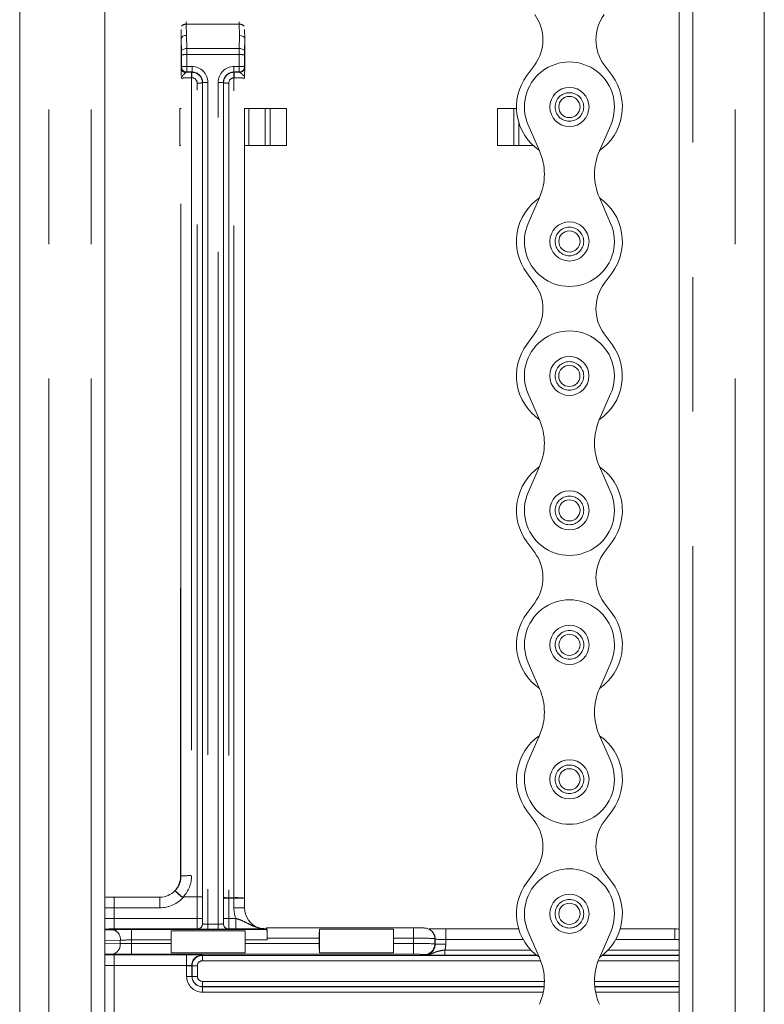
# Model space of a CAD drawing. Header units: millimetres. Extents: x 2 to 601, y 5 to 415.
# Tile 19 of 141: x 43 to 50, y 62 to 71. Entities that reach past the tile are written whole.
import ezdxf

# ---------------------------------------------------------------- set-up
doc = ezdxf.new("R2010")
doc.units = ezdxf.units.MM
doc.linetypes.add('PHANTOM', pattern=[12.7, 6.35, -1.27, 1.27, -1.27, 1.27, -1.27])

msp = doc.modelspace()

# ---------------------------------------------------------------- linework, layer by layer
at = {"color": 7, "linetype": 'Continuous', "lineweight": 15}
for p, q in [((43.4578, 48.4757), (43.4578, 158.0307)), ((48.8778, 158.0307), (48.8778, 48.4307)), ((49.6828, 48.4773), (49.6828, 91.2188)), ((42.6528, 48.4773), (42.6528, 90.6188)), ((44.1778, 70.6915), (44.1761, 70.7779)), ((44.7778, 70.69), (44.7761, 70.7771)), ((44.1778, 70.691), (44.1778, 70.4127)), ((44.1794, 70.5668), (44.1778, 70.691)), ((44.7778, 70.69), (44.7762, 70.5668)), ((44.7778, 70.688), (44.7778, 70.4136)), ((44.1778, 70.4125), (44.1778, 70.4127)), ((47.515, 70.443), (47.4405, 70.3421)), ((48.171, 70.4429), (48.2454, 70.342)), ((44.1757, 70.0307), (44.1645, 70.0307)), ((45.171, 70.0307), (44.7746, 70.0307)), ((44.7751, 62.5735), (44.7751, 70.0307)), ((47.1645, 70.0307), (47.3432, 70.0307)), ((47.5603, 69.6306), (47.4535, 69.8752)), ((48.1254, 69.6305), (48.2324, 69.8751)), ((44.1751, 69.6807), (44.1645, 69.6807)), ((45.171, 69.6807), (44.7751, 69.6807)), ((47.1645, 69.6807), (47.5008, 69.6807)), ((47.5603, 69.1901), (47.4533, 68.9455)), ((48.1254, 69.1901), (48.2322, 68.9454)), ((47.5147, 68.3777), (47.4403, 68.4787)), ((48.1708, 68.3776), (48.2452, 68.4786)), ((48.1708, 68.3776), (48.2452, 68.4786)), ((47.5146, 67.903), (47.4402, 67.8021)), ((48.1707, 67.9029), (48.2451, 67.802)), ((47.56, 67.0904), (47.453, 67.335)), ((48.1252, 67.0907), (48.2319, 67.3354)), ((47.5603, 66.65), (47.4535, 66.4053)), ((48.1254, 66.6503), (48.2324, 66.4057)), ((47.5152, 65.8377), (47.4408, 65.9386)), ((48.1713, 65.8377), (48.2457, 65.9386)), ((44.1713, 65.4284), (44.1713, 62.7777)), ((47.5152, 65.3629), (47.4408, 65.262)), ((48.1713, 65.3629), (48.2457, 65.262)), ((47.5606, 64.5506), (47.4538, 64.7952)), ((48.1258, 64.5505), (48.2327, 64.7951)), ((48.1258, 64.5505), (48.1272, 64.5538)), ((47.5606, 64.1101), (47.4537, 63.8655)), ((48.1257, 64.1101), (48.2326, 63.8654)), ((48.1257, 64.1101), (48.1272, 64.1068)), ((47.515, 63.2977), (47.4406, 63.3987)), ((48.1711, 63.2976), (48.2455, 63.3986)), ((44.1713, 62.7777), (44.1713, 62.7777)), ((47.515, 62.823), (47.4405, 62.7221)), ((48.171, 62.8229), (48.2454, 62.722)), ((43.9751, 62.5817), (43.546, 62.5817)), ((44.1799, 62.5844), (44.2011, 62.5844)), ((44.2011, 62.5844), (44.3287, 62.5844)), ((44.7751, 62.5707), (44.7751, 62.5735)), ((44.7751, 62.5735), (44.7751, 62.5734)), ((44.7751, 62.4817), (44.7751, 62.5727)), ((43.4578, 62.2723), (43.5319, 62.2742)), ((44.0822, 62.2641), (44.0822, 62.0573)), ((44.0822, 62.2641), (44.7804, 62.2641)), ((44.7804, 62.0573), (44.7804, 62.2641)), ((44.9777, 62.2844), (44.9858, 62.2925)), ((44.986, 62.2762), (44.9777, 62.2844)), ((46.3722, 62.2925), (44.9859, 62.2925)), ((45.4822, 62.2804), (45.4822, 62.0573)), ((45.4822, 62.2804), (46.1804, 62.2804)), ((46.1804, 62.0573), (46.1804, 62.2804)), ((46.546, 62.2576), (46.5428, 62.2607)), ((47.364, 62.2818), (46.6752, 62.2818)), ((47.5603, 62.0106), (47.4535, 62.2552)), ((48.1254, 62.0105), (48.2324, 62.2551)), ((48.8387, 62.2818), (48.3219, 62.2818)), ((44.0813, 62.1788), (44.0813, 62.1452)), ((44.7813, 62.1452), (44.7813, 62.1788)), ((44.9885, 62.1952), (44.9885, 62.1788)), ((45.4813, 62.1952), (45.4813, 62.1452)), ((46.1813, 62.1452), (46.1813, 62.1952)), ((43.5311, 62.0445), (43.4578, 62.0464)), ((44.7804, 62.0573), (44.0822, 62.0573)), ((46.1804, 62.0573), (45.4822, 62.0573))]:
    msp.add_line(p, q, dxfattribs=at)
at = {"color": 7, "linetype": 'PHANTOM', "lineweight": 0}
for p, q in [((49.0078, 91.2988), (49.0078, 48.4307)), ((49.4078, 48.4307), (49.4078, 91.2188)), ((43.3278, 48.4307), (43.3278, 90.6988)), ((42.9278, 48.4307), (42.9278, 90.6188)), ((44.2257, 70.8272), (44.2278, 70.7219)), ((44.7257, 70.8272), (44.2257, 70.8272)), ((44.7278, 70.7201), (44.7257, 70.8272)), ((44.2278, 70.7219), (44.2294, 70.5973)), ((44.7262, 70.5973), (44.7278, 70.7201)), ((44.2294, 70.5973), (44.7262, 70.5973)), ((44.1795, 70.4257), (44.1795, 70.538)), ((44.2295, 70.5397), (44.2295, 70.4275)), ((44.726, 70.5397), (44.2295, 70.5397)), ((44.726, 70.4275), (44.726, 70.5397)), ((44.776, 70.538), (44.776, 70.4257)), ((44.1785, 70.4226), (44.1795, 70.4257)), ((44.2295, 70.4275), (44.2796, 70.4275)), ((44.2295, 70.4275), (44.2295, 70.3758)), ((44.2796, 70.4275), (44.2796, 70.3758)), ((44.676, 70.4275), (44.726, 70.4275)), ((44.676, 70.3758), (44.676, 70.4275)), ((44.726, 70.3758), (44.726, 70.4275)), ((44.776, 70.4257), (44.7771, 70.4225)), ((44.7771, 70.4225), (44.7778, 70.4136)), ((44.2285, 70.3727), (44.2195, 70.3675)), ((44.2295, 70.3758), (44.2285, 70.3727)), ((44.2796, 70.3758), (44.2295, 70.3758)), ((44.2752, 70.3731), (44.2787, 70.3731)), ((44.2752, 70.3214), (44.2752, 70.3731)), ((44.2752, 70.3214), (44.2752, 62.7851)), ((44.2787, 70.3214), (44.2752, 70.3214)), ((44.2787, 70.3731), (44.2796, 70.3758)), ((44.2787, 70.3214), (44.2787, 70.3731)), ((44.6734, 70.373), (44.6769, 70.3731)), ((44.6751, 62.577), (44.6751, 70.3214)), ((44.6763, 70.3214), (44.6751, 70.3214)), ((44.726, 70.3758), (44.676, 70.3758)), ((44.676, 70.3758), (44.6769, 70.3731)), ((44.7271, 70.3726), (44.726, 70.3758)), ((44.3286, 62.5844), (44.3286, 70.2714)), ((44.3795, 70.2758), (44.3786, 70.2731)), ((44.3786, 70.2731), (44.3786, 62.5857)), ((44.3795, 62.3315), (44.3795, 70.2758)), ((44.4295, 70.2776), (44.4295, 62.3272)), ((44.526, 62.3272), (44.526, 70.2776)), ((44.576, 70.2758), (44.576, 62.3315)), ((44.5769, 70.2731), (44.576, 70.2758)), ((44.5769, 62.5787), (44.5769, 70.2731)), ((44.6269, 70.2714), (44.6269, 62.577)), ((44.1645, 69.6807), (44.1645, 70.0307)), ((44.8167, 69.6807), (44.8167, 70.0307)), ((44.9699, 70.0307), (44.9699, 69.6807)), ((45.0178, 69.6807), (45.0178, 70.0307)), ((45.171, 70.0307), (45.171, 69.6807)), ((47.1645, 70.0307), (47.1645, 69.6807)), ((47.3177, 69.6807), (47.3177, 70.0307)), ((47.3657, 69.8963), (47.3657, 69.6807)), ((44.1752, 62.7817), (44.1752, 69.8157)), ((44.1713, 65.5033), (44.1713, 62.7777)), ((44.1713, 62.7777), (44.1752, 62.7817)), ((43.546, 62.4818), (43.546, 62.5817)), ((43.9751, 62.4818), (43.9751, 62.5817)), ((44.3285, 62.3818), (44.3287, 62.5844)), ((44.3786, 62.5857), (44.3785, 62.3818)), ((44.577, 62.3818), (44.5769, 62.5735)), ((44.6269, 62.577), (44.6751, 62.577)), ((44.6269, 62.5735), (44.627, 62.3818)), ((44.6751, 62.5735), (44.6269, 62.5735)), ((44.6751, 62.577), (44.6751, 62.5735)), ((44.6751, 62.5718), (44.6751, 62.5735)), ((44.6751, 62.4817), (44.6751, 62.5717)), ((43.546, 62.4818), (43.546, 62.3818)), ((43.9751, 62.4818), (43.546, 62.4818)), ((44.6751, 62.4817), (44.7751, 62.4817)), ((43.546, 62.2819), (43.546, 62.3818)), ((43.546, 62.3818), (44.3285, 62.3818)), ((44.3793, 62.3318), (44.3795, 62.3315)), ((44.4295, 62.3272), (44.4295, 62.279)), ((44.4295, 62.3272), (44.526, 62.3272)), ((44.526, 62.3272), (44.526, 62.279)), ((44.576, 62.3315), (44.5762, 62.3318)), ((44.627, 62.3818), (44.6922, 62.3818)), ((44.6922, 62.3818), (44.6922, 62.2819)), ((44.3293, 62.2819), (43.546, 62.2819)), ((43.7089, 62.2762), (44.986, 62.2762)), ((43.7089, 62.1788), (43.7089, 62.2762)), ((44.3295, 62.2816), (44.3293, 62.2819)), ((44.526, 62.279), (44.4295, 62.279)), ((44.6262, 62.2819), (44.626, 62.2816)), ((44.6922, 62.2819), (44.6262, 62.2819)), ((46.3722, 62.2925), (46.3722, 62.1952)), ((46.6752, 62.1817), (46.6752, 62.2818)), ((48.8387, 62.1817), (48.8387, 62.2818)), ((43.6026, 62.1743), (43.4578, 62.1705)), ((43.4578, 62.1483), (43.6018, 62.1445)), ((43.6018, 62.1445), (43.6026, 62.1743)), ((43.7089, 62.1788), (43.708, 62.1452)), ((43.708, 62.0426), (43.708, 62.1452)), ((43.708, 62.1452), (44.0813, 62.1452)), ((44.0813, 62.1788), (43.7089, 62.1788)), ((44.9885, 62.1788), (44.7813, 62.1788)), ((44.7813, 62.1452), (45.4813, 62.1452)), ((45.4813, 62.1952), (44.9885, 62.1952)), ((46.3722, 62.1952), (46.1813, 62.1952)), ((46.1813, 62.1452), (46.3721, 62.1452)), ((46.3721, 62.1452), (46.3722, 62.1952)), ((46.3721, 62.0426), (46.3721, 62.1452)), ((46.5721, 62.19), (46.5721, 62.14)), ((46.5752, 62.1869), (46.5721, 62.19)), ((46.5721, 62.14), (46.5752, 62.1368)), ((46.5752, 62.1368), (46.5752, 62.1869)), ((46.5752, 62.1368), (46.6752, 62.1368)), ((46.6752, 62.1817), (46.6752, 62.1368)), ((47.4063, 62.1817), (46.6752, 62.1817)), ((48.8387, 62.1817), (48.2796, 62.1817)), ((43.546, 62.0369), (44.2291, 62.0369)), ((43.546, 62.0369), (43.546, 61.9369)), ((46.3721, 62.0426), (43.708, 62.0426)), ((44.2291, 62.0369), (44.2291, 61.9369)), ((44.3778, 62.0317), (44.3778, 62.0324)), ((44.3778, 62.0317), (47.5347, 62.0317)), ((44.3778, 62.0317), (44.3778, 61.9817)), ((46.4753, 62.0369), (46.4721, 62.0401)), ((46.6678, 62.083), (46.6678, 62.033)), ((46.6678, 62.083), (47.4785, 62.083)), ((47.5329, 62.033), (46.6678, 62.033)), ((48.1512, 62.0317), (48.8778, 62.0317)), ((48.8778, 62.033), (48.153, 62.033)), ((48.2074, 62.083), (48.8778, 62.083)), ((43.546, 61.9369), (43.546, 61.4636)), ((44.2291, 61.9369), (43.546, 61.9369)), ((47.572, 61.9817), (44.3778, 61.9817)), ((48.8778, 61.9817), (48.1138, 61.9817)), ((44.2291, 61.9343), (44.2761, 61.9343)), ((44.2291, 61.8343), (44.2291, 61.9343)), ((44.2804, 61.9343), (44.2791, 61.9343)), ((44.2791, 61.9331), (44.2791, 61.8343)), ((44.2804, 61.8343), (44.2804, 61.9343)), ((44.2804, 61.9343), (44.3304, 61.9343)), ((44.3304, 61.9343), (44.3304, 61.8343)), ((44.2291, 61.8343), (44.2791, 61.8343)), ((44.2804, 61.8343), (44.2791, 61.8343)), ((44.3304, 61.8343), (44.2804, 61.8343)), ((44.3778, 61.787), (47.6063, 61.787)), ((44.3778, 61.787), (44.3778, 61.737)), ((48.0794, 61.787), (48.8778, 61.787)), ((47.6037, 61.737), (44.3778, 61.737)), ((44.3778, 61.737), (44.3778, 61.7356)), ((44.3778, 61.6856), (44.3778, 61.7356)), ((44.3778, 61.7356), (47.6036, 61.7356)), ((47.5962, 61.6856), (44.3778, 61.6856)), ((48.8778, 61.737), (48.082, 61.737)), ((48.0821, 61.7356), (48.8778, 61.7356)), ((48.8778, 61.6856), (48.0894, 61.6856))]:
    msp.add_line(p, q, dxfattribs=at)
at = {"color": 7, "linetype": 'PHANTOM', "lineweight": 0, "flags": 128}
for points in [[(44.1794, 70.5668), (44.1805, 70.5727), (44.1834, 70.5784), (44.188, 70.5836), (44.1943, 70.5882), (44.2018, 70.592), (44.2104, 70.5949), (44.2197, 70.5967), (44.2294, 70.5973)], [(44.7262, 70.5973), (44.7359, 70.5967), (44.7452, 70.5949), (44.7537, 70.592), (44.7613, 70.5882), (44.7675, 70.5836), (44.7722, 70.5784), (44.7751, 70.5727), (44.7762, 70.5668)], [(44.1757, 70.3427), (44.1758, 70.3468), (44.1764, 70.3753), (44.1775, 70.4069), (44.1778, 70.4125), (44.1778, 70.4125), (44.1778, 70.4125)], [(44.1799, 62.5844), (44.1675, 62.5963), (44.156, 62.6074), (44.1455, 62.6176), (44.1364, 62.6263), (44.1291, 62.6334), (44.1236, 62.6387), (44.1203, 62.6419), (44.1192, 62.6429)], [(44.7751, 62.5734), (44.7736, 62.5734), (44.7682, 62.5734), (44.7592, 62.5734), (44.7468, 62.5734), (44.7315, 62.5734), (44.714, 62.5735), (44.695, 62.5735), (44.6751, 62.5735)], [(44.2804, 61.9343), (44.2823, 61.9533), (44.2874, 61.9705)]]:
    msp.add_lwpolyline(points, dxfattribs=at)
at = {"color": 7, "linetype": 'Continuous', "lineweight": 15}
for centre, radius in [((47.8429, 70.0453), 0.185), ((47.8429, 70.0453), 0.1), ((47.8428, 68.7753), 0.185), ((47.8428, 68.7753), 0.1), ((47.8424, 67.5053), 0.185), ((47.8424, 67.5053), 0.1), ((47.843, 66.2353), 0.185), ((47.843, 66.2353), 0.1), ((47.8433, 64.9653), 0.185), ((47.8433, 64.9653), 0.1), ((47.8431, 63.6953), 0.185), ((47.8431, 63.6953), 0.1), ((47.8429, 62.4253), 0.185), ((47.8429, 62.4253), 0.1)]:
    msp.add_circle(centre, radius, dxfattribs=at)
at = {"color": 7, "linetype": 'PHANTOM', "lineweight": 0}
for centre in [(47.8429, 70.0453), (47.8428, 68.7753), (47.8424, 67.5053), (47.843, 66.2353), (47.8433, 64.9653), (47.8431, 63.6953), (47.8429, 62.4253)]:
    msp.add_circle(centre, 0.135, dxfattribs=at)
at = {"color": 7, "linetype": 'Continuous', "lineweight": 15}
for centre, radius, start, end in [((47.193, 70.6804), 0.4, 323.59328, 36.39149), ((48.493, 70.6802), 0.4, 143.59328, 216.39149), ((47.8429, 70.0453), 0.425, 336.39032, 203.59445), ((47.8429, 70.0453), 0.5, 143.59328, 235.38278), ((47.8429, 70.0453), 0.5, 304.60199, 36.39149), ((47.0563, 69.4104), 0.55, 336.39032, 23.59445), ((48.6294, 69.4102), 0.55, 156.39032, 203.59445), ((47.8428, 68.7753), 0.5, 124.60199, 216.39046), ((47.8428, 68.7753), 0.5, 323.59226, 55.38278), ((47.8428, 68.7753), 0.425, 156.39032, 23.59445), ((47.1927, 68.1404), 0.4, 323.59226, 36.39046), ((48.4927, 68.1402), 0.4, 143.59226, 216.39046), ((48.4927, 68.1402), 0.4, 143.59193, 216.39014), ((47.8424, 67.5053), 0.425, 336.42839, 203.63252), ((47.8426, 67.5053), 0.5, 143.59226, 235.37895), ((47.8426, 67.5053), 0.5, 304.5982, 36.39046), ((47.0562, 66.8699), 0.55, 336.42839, 23.63252), ((48.6293, 66.8707), 0.55, 156.42839, 203.63252), ((47.8433, 66.2353), 0.5, 124.68197, 216.3991), ((47.8433, 66.2353), 0.5, 323.6009, 55.4627), ((47.843, 66.2353), 0.425, 156.42839, 23.63252), ((47.1933, 65.6003), 0.4, 323.6009, 36.3991), ((48.4933, 65.6003), 0.4, 143.6009, 216.3991), ((47.8433, 64.9653), 0.425, 336.39135, 203.59547), ((47.8433, 64.9653), 0.5, 143.6009, 235.38413), ((47.8433, 64.9653), 0.5, 304.60335, 36.3991), ((47.0566, 64.3304), 0.55, 336.39135, 23.59547), ((48.6297, 64.3302), 0.55, 156.39135, 203.59547), ((48.6297, 64.3302), 0.55, 156.39168, 203.5958), ((47.8431, 63.6953), 0.5, 124.6019, 216.39149), ((47.8431, 63.6953), 0.5, 323.59328, 55.38268), ((47.8431, 63.6953), 0.425, 156.39135, 23.59547), ((47.193, 63.0604), 0.4, 323.59328, 36.39149), ((48.493, 63.0602), 0.4, 143.59328, 216.39149), ((47.8429, 62.4253), 0.425, 336.39032, 203.59445), ((47.8429, 62.4253), 0.5, 143.59328, 235.38278), ((47.8429, 62.4253), 0.5, 304.60199, 36.39149), ((47.0563, 61.7904), 0.55, 336.39032, 23.59445), ((48.6294, 61.7902), 0.55, 156.39032, 203.59445)]:
    msp.add_arc(centre, radius, start, end, dxfattribs=at)
at = {"color": 7, "linetype": 'PHANTOM', "lineweight": 0}
for centre, radius, start, end in [((44.2225, 70.7702), 0.0571, 86.75054, 138.58743), ((44.7304, 70.7713), 0.0561, 43.21279, 94.84511), ((44.2172, 70.1708), 0.3691, 88.08081, 95.85244), ((44.7384, 70.1708), 0.3691, 84.14759, 91.91917), ((44.2285, 70.4227), 0.05, 180.05228, 269.97057), ((44.2176, 70.0471), 0.3805, 88.19799, 95.73526), ((44.2296, 70.4258), 0.05, 180.05228, 269.97036), ((44.738, 70.0471), 0.3805, 84.26477, 91.80199), ((44.726, 70.4258), 0.05, 270.02958, 359.94768), ((44.7271, 70.4226), 0.05, 270.02958, 359.94768), ((56.3533, 70.7493), 11.686, 181.84511, 182.09845), ((45.9173, 70.333), 1.2411, 178.14951, 180.53617), ((44.3409, 70.649), 0.3778, 268.14362, 275.73505), ((44.4172, 69.9087), 0.3691, 88.08079, 95.85246), ((44.5384, 69.9087), 0.3691, 84.14762, 91.91915), ((44.6147, 70.649), 0.3778, 264.26496, 271.85638), ((44.2512, 62.0211), 0.7643, 88.20166, 95.70504), ((43.5994, 62.008), 0.8205, 44.619, 50.69194), ((44.6149, 62.9573), 0.3805, 264.26473, 271.80203), ((44.5936, 80.0211), 17.4476, 269.94524, 270.10941), ((44.7007, 61.8726), 0.7049, 83.93625, 92.07653), ((44.3595, 68.6664), 6.2846, 269.71746, 270.17324), ((44.3293, 62.3319), 0.05, 270.02818, 359.92163), ((44.3295, 62.3316), 0.05, 270.03958, 359.91023), ((44.626, 62.3316), 0.05, 180.08946, 269.96051), ((44.6262, 62.3319), 0.05, 180.07837, 269.97182), ((44.596, 68.6658), 6.2841, 269.82674, 270.28256), ((43.5119, 62.1851), 0.0913, 353.18051, 77.36506), ((46.4722, 62.1901), 0.0999, 359.96139, 44.10023), ((46.4753, 62.1869), 0.0999, 359.96267, 44.98747), ((43.5112, 62.1336), 0.0913, 282.63494, 6.81949), ((46.472, 62.1401), 0.1, 270.04563, 359.94252), ((44.3742, 61.9362), 0.0981, 92.42509, 181.11964), ((44.3778, 61.9343), 0.0973, 90, 156.36787), ((44.3778, 61.9343), 0.1487, 179.00424, 180), ((44.3778, 61.9343), 0.0474, 90, 180), ((44.3778, 61.8343), 0.1487, 180, 270), ((44.3778, 61.8343), 0.0987, 180, 270), ((44.3778, 61.8343), 0.0973, 180, 270), ((44.3778, 61.8343), 0.0474, 180, 270)]:
    msp.add_arc(centre, radius, start, end, dxfattribs=at)
for centre, major_axis, ratio, start_param, end_param in [((44.2247, 70.7661), (0, 0.1), 0.013077, 5.369711, 5.696136), ((44.7246, 70.7661), (0, 0.1), 0.013077, 5.369711, 5.696136), ((44.2287, 70.5362), (0, 0.1), 0.008722, 4.747298, 5.369708), ((44.7269, 70.5362), (0, 0.1), 0.008722, 0.913477, 1.535887), ((44.1787, 70.5362), (0, 0.05), 0.017444, 4.747306, 5.369716), ((44.7769, 70.5362), (0, 0.05), 0.017444, 0.913469, 1.535879), ((44.2795, 70.2775), (0.146, 0.0345), 0.999319, 6.051575, 7.622066), ((44.676, 70.2775), (0.146, -0.0345), 0.999319, 1.802712, 3.373203), ((44.2752, 70.3153), (0.1, 0), 0.061066, 1.570796, 2.936354), ((44.2752, 70.3652), (0.15, 0), 0.052344, 1.570796, 1.887374), ((44.2786, 70.2732), (0.0987, -0.016), 0.999037, 0.160898, 1.73139), ((44.2786, 70.2714), (0.0487, 0.0115), 0.999319, 6.051575, 7.622066), ((44.2795, 70.2758), (0.0812, 0.0585), 0.999038, 5.659066, 7.229558), ((44.676, 70.2758), (0.0812, -0.0585), 0.999038, 2.19522, 3.765712), ((44.6769, 70.2732), (0.0987, 0.016), 0.999037, 1.445775, 2.980695), ((44.6769, 70.2714), (0.0487, -0.0115), 0.999319, 1.838283, 3.373203), ((44.6751, 70.3153), (0.1, 0), 0.061066, 6.257021, 7.842124), ((43.9751, 62.7817), (0.2001, 0), 0.998631, 5.515974, 6.283188), ((43.9751, 62.7852), (0.2979, -0.0367), 0.999059, 5.672098, 6.405507), ((43.9753, 62.7819), (-0.2122, -0.2123), 0.999315, 0.784903, 1.637618), ((44.5795, 62.5735), (-0.0001, 0.15), 0.017444, 1.535879, 1.570786), ((44.6295, 62.5735), (-0.0001, 0.1), 0.026167, 1.535866, 1.570772), ((43.546, 62.4896), (0.2, 0), 0.039279, 4.255579, 4.712389), ((44.9752, 62.4819), (0.2123, 0.2123), 0.999315, 2.356537, 2.695689), ((43.546, 62.3792), (0.2, 0), 0.013093, 1.570796, 2.027606), ((44.3294, 62.3818), (0, 0.1), 0.008722, 1.570799, 3.115415), ((44.3794, 62.3818), (0, 0.05), 0.017444, 1.570807, 3.115423), ((44.4295, 62.3316), (0.05, 0), 0.087351, 3.159046, 4.712389), ((44.526, 62.3316), (0.05, 0), 0.087351, 4.712389, 6.265732), ((44.5762, 62.3818), (0, 0.05), 0.017444, 3.167762, 4.712378), ((44.6262, 62.3818), (0, 0.1), 0.008722, 3.16777, 4.712386), ((43.546, 62.2792), (0.1, 0), 0.026186, 1.570796, 2.651255), ((43.7086, 62.2696), (0.2501, 0), 0.026204, 1.569424, 2.355165), ((44.4295, 62.2816), (0.1, 0), 0.026226, 3.159046, 4.712389), ((44.526, 62.2816), (0.1, 0), 0.026226, 4.712389, 6.265732), ((43.708, 62.1491), (0.1501, 0.0026), 0.026148, 3.926192, 4.711933), ((43.7086, 62.1696), (0.1501, 0.0026), 0.061032, 1.567436, 2.353176), ((46.3721, 62.1399), (0.2, -0.0001), 0.026177, 0.02618, 1.570805), ((46.3722, 62.1899), (0.2, -0.0001), 0.026177, 0.02618, 1.570805), ((46.4751, 62.137), (0.0709, -0.0709), 0.997948, 5.49813, 7.068241), ((46.6752, 62.187), (0.1, 0), 0.052372, 3.167773, 4.712389), ((46.4751, 62.137), (0.1415, -0.1415), 0.999315, 0.512729, 0.785056), ((48.8384, 61.5815), (0.333, 0.4995), 0.999505, 0.522501, 0.587716), ((43.546, 62.0395), (0.1, 0), 0.026186, 3.63193, 4.712389), ((43.708, 62.0491), (0.2501, 0), 0.026168, 3.926648, 4.712389), ((44.2291, 62.0329), (0.15, 0), 0.026186, 6.151833, 6.632294), ((46.3721, 62.04), (0.1, 0), 0.026177, 0.026171, 1.570796), ((43.546, 61.9395), (0.2, 0), 0.013093, 4.255579, 4.712389), ((44.2291, 61.933), (0.05, 0), 0.078558, 0.02618, 0.349109)]:
    msp.add_ellipse(centre, major_axis=major_axis, ratio=ratio, start_param=start_param, end_param=end_param, dxfattribs=at)
at = {"color": 7, "linetype": 'Continuous', "lineweight": 15}
for centre, major_axis, ratio, start_param, end_param in [((44.2278, 70.6913), (0.05, 0.0008), 0.610943, 1.560983, 3.110522), ((44.3279, 62.8981), (-0.1502, 7.7934), 0.000212, 0.003916, 0.010993), ((44.7278, 70.6895), (0.05, 0.0002), 0.610943, 0.01222, 1.568836), ((44.7578, 69.133), (0.02, 1.5574), 0.000707, 6.228143, 6.26358), ((44.6751, 70.3652), (0.15, 0), 0.052344, 1.217041, 1.558938), ((43.9712, 62.7777), (0.2001, 0), 0.998631, 5.493488, 6.283188), ((43.9753, 62.7819), (0.1416, 0.1416), 0.998632, 3.926496, 4.729849), ((43.546, 62.5896), (0.3, 0), 0.026186, 4.413919, 4.712389), ((44.3287, 62.5857), (0.05, 0), 0.026186, 4.712373, 6.265727), ((44.9752, 62.4819), (0.1416, 0.1416), 0.998631, 2.356537, 3.590875), ((44.0831, 62.1762), (0, 0.1), 0.017449, 0.497411, 1.544608), ((44.7796, 62.1762), (0, 0.1), 0.017449, 4.738577, 5.785774), ((44.8778, 62.3844), (0.2227, -0.0525), 0.3822, 5.073017, 5.265415), ((44.9859, 62.1925), (0, 0.1), 0.026186, 4.738569, 6.309365), ((44.9859, 62.1762), (0, 0.1), 0.026186, 4.738569, 6.257005), ((45.4831, 62.1925), (0, 0.1), 0.017449, 0.497411, 1.544608), ((46.1796, 62.1925), (0, 0.1), 0.017449, 4.738577, 5.785774), ((46.6752, 62.287), (0.2, 0), 0.026186, 3.822891, 4.712389), ((48.8384, 61.5815), (0.3884, 0.5827), 0.999646, 0.531826, 0.587716), ((44.0831, 62.1426), (0, 0.1), 0.017449, 1.544608, 2.591806), ((44.7796, 62.1426), (0, 0.1), 0.017449, 3.691379, 4.738577), ((45.4831, 62.1426), (0, 0.1), 0.017449, 1.544608, 2.591806), ((46.1796, 62.1426), (0, 0.1), 0.017449, 3.691379, 4.738577)]:
    msp.add_ellipse(centre, major_axis=major_axis, ratio=ratio, start_param=start_param, end_param=end_param, dxfattribs=at)
at = {"color": 7, "linetype": 'PHANTOM', "lineweight": 0}
for points, knots in [([(44.1778, 70.4127), (44.1778, 70.4129), (44.178, 70.4186), (44.1783, 70.4207), (44.1785, 70.4226)], [0, 0, 0, 0, 0.048047, 1, 1, 1, 1]), ([(44.2195, 70.3675), (44.2183, 70.3665), (44.2114, 70.361), (44.1922, 70.3447), (44.1827, 70.3311), (44.177, 70.3228)], [0, 0, 0, 0, 0.078271, 0.444234, 1, 1, 1, 1]), ([(44.7757, 70.3324), (44.7753, 70.3329), (44.7741, 70.3345), (44.7689, 70.3404), (44.7558, 70.3521), (44.7381, 70.3676), (44.7302, 70.3712), (44.7271, 70.3726)], [0, 0, 0, 0, 0.0499503, 0.1630301, 0.4777089, 0.7986646, 1, 1, 1, 1]), ([(44.6751, 62.5717), (44.6884, 62.5716), (44.7151, 62.5716), (44.7485, 62.5716), (44.7715, 62.5716), (44.7739, 62.5716), (44.7751, 62.5717)], [0, 0, 0, 0, 0.25, 0.5, 0.75, 1, 1, 1, 1]), ([(44.6922, 62.3818), (44.7083, 62.3767), (44.7481, 62.3641), (44.7948, 62.3397), (44.8354, 62.3189), (44.8619, 62.3074), (44.8797, 62.3008), (44.8916, 62.2971), (44.9002, 62.2947), (44.906, 62.2932), (44.9096, 62.2924), (44.9111, 62.2921), (44.9113, 62.2922), (44.9105, 62.2925), (44.9095, 62.2927), (44.9091, 62.2929)], [0, 0, 0, 0, 0.18904, 0.466857, 0.635133, 0.74676, 0.821226, 0.870999, 0.904828, 0.938357, 0.955397, 0.968495, 0.979289, 0.990064, 1, 1, 1, 1]), ([(46.4753, 62.0369), (46.4755, 62.0369), (46.4851, 62.0369), (46.5037, 62.0383), (46.5422, 62.0482), (46.5798, 62.065), (46.6263, 62.0772), (46.6543, 62.0811), (46.6678, 62.083)], [0, 0, 0, 0, 0.002927, 0.149764, 0.287532, 0.622226, 0.817961, 1, 1, 1, 1]), ([(46.6678, 62.033), (46.6487, 62.0331), (46.6104, 62.0332), (46.5525, 62.0341), (46.515, 62.0352), (46.4901, 62.0361), (46.4803, 62.0369), (46.4754, 62.0369), (46.4753, 62.0369)], [0, 0, 0, 0, 0.225369, 0.450082, 0.771404, 0.88405, 0.996948, 1, 1, 1, 1]), ([(44.2761, 61.9343), (44.2758, 61.9349), (44.275, 61.9367), (44.2734, 61.9376), (44.2692, 61.9384), (44.2609, 61.938), (44.246, 61.9375), (44.2347, 61.9371), (44.2291, 61.9369)], [0, 0, 0, 0, 0.044073, 0.141189, 0.182834, 0.454953, 0.727504, 1, 1, 1, 1])]:
    msp.add_open_spline(points, degree=3, knots=knots, dxfattribs=at)
at = {"color": 7, "linetype": 'Continuous', "lineweight": 15}
for points, knots in [([(44.1778, 70.4125), (44.1784, 70.4074), (44.1796, 70.3971), (44.1884, 70.3834), (44.2005, 70.3735), (44.2117, 70.3689), (44.2179, 70.3678), (44.2195, 70.3675)], [0, 0, 0, 0, 0.241871, 0.483684, 0.72536, 0.93164, 1, 1, 1, 1]), ([(44.7778, 70.4136), (44.7778, 70.4132), (44.7778, 70.4119), (44.7777, 70.4076), (44.7773, 70.3945), (44.7766, 70.3687), (44.776, 70.345), (44.7757, 70.3324)], [0, 0, 0, 0, 0.010782, 0.034474, 0.137545, 0.546267, 1, 1, 1, 1]), ([(44.7757, 70.3324), (44.7755, 70.3269), (44.7753, 70.3212), (44.7751, 70.3152), (44.7751, 70.3151)], [0, 0, 0, 0, 0.977375, 1, 1, 1, 1]), ([(44.9376, 62.2862), (44.9371, 62.2862), (44.9297, 62.2858), (44.9015, 62.2846), (44.8479, 62.2832), (44.7732, 62.2821), (44.7192, 62.2819), (44.6922, 62.2819)], [0, 0, 0, 0, 0.01391, 0.191757, 0.483598, 0.741324, 1, 1, 1, 1]), ([(44.9091, 62.2929), (44.9093, 62.2928), (44.9123, 62.2918), (44.9201, 62.2895), (44.9312, 62.287), (44.9355, 62.2865), (44.9376, 62.2862)], [0, 0, 0, 0, 0.01948, 0.2285704, 0.6151211, 1, 1, 1, 1]), ([(46.5428, 62.2607), (46.5333, 62.2685), (46.5199, 62.2794), (46.4999, 62.2864), (46.4891, 62.2888), (46.4813, 62.2899), (46.4727, 62.2907), (46.459, 62.2914), (46.4323, 62.2921), (46.3998, 62.2925), (46.3796, 62.2925), (46.3722, 62.2925)], [0, 0, 0, 0, 0.170223, 0.238363, 0.29646, 0.337991, 0.390188, 0.521254, 0.718101, 0.896469, 1, 1, 1, 1]), ([(44.2291, 62.0369), (44.246, 62.0368), (44.2797, 62.0367), (44.3246, 62.0361), (44.3529, 62.0352), (44.3655, 62.0346), (44.3692, 62.0343), (44.37, 62.0343)], [0, 0, 0, 0, 0.275921, 0.551836, 0.827674, 0.964046, 1, 1, 1, 1]), ([(44.2807, 61.9485), (44.2807, 61.9494), (44.2806, 61.9613), (44.2904, 61.9811), (44.3065, 62.0033), (44.3246, 62.0176), (44.3408, 62.0257), (44.3527, 62.0294), (44.3573, 62.0303), (44.3587, 62.0306)], [0, 0, 0, 0, 0.020776, 0.288588, 0.505045, 0.687788, 0.838914, 0.950875, 1, 1, 1, 1]), ([(44.2791, 61.9343), (44.2791, 61.9341), (44.2791, 61.9337), (44.2791, 61.9332), (44.2791, 61.9331)], [0, 0, 0, 0, 0.594597, 1, 1, 1, 1])]:
    msp.add_open_spline(points, degree=3, knots=knots, dxfattribs=at)

doc.saveas('drawing.dxf')
